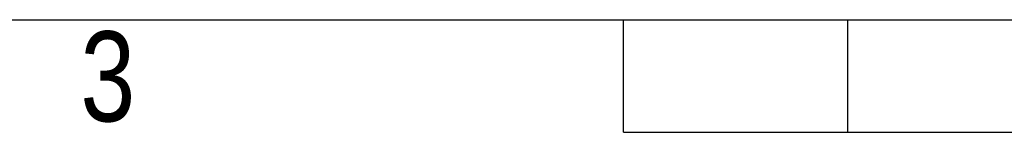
# Model space of a CAD drawing. Header units: millimetres. Extents: x 0 to 420, y 0 to 297.
# Tile 2 of 17: x 130 to 176, y 0 to 5. Entities that reach past the tile are written whole.
import ezdxf

# ---------------------------------------------------------------- set-up
doc = ezdxf.new("R2010")
doc.units = ezdxf.units.MM
doc.layers.add('CARTIGLIO', color=140, linetype='Continuous')
doc.styles.add('SLDTEXTSTYLE2', font='TXT', dxfattribs={"width": 0.821468})

msp = doc.modelspace()

# ---------------------------------------------------------------- linework, layer by layer
at = {"layer": 'CARTIGLIO', "linetype": 'Continuous'}
for p, q in [((5.1801, 5.171), (414.8274, 5.171)), ((158.2616, -0.0032), (158.2616, 5.171)), ((168.61, -0.0032), (168.61, 5.171)), ((158.2616, -0.0032), (261.7459, -0.0032))]:
    msp.add_line(p, q, dxfattribs=at)

# ---------------------------------------------------------------- texts
at = {"layer": 'CARTIGLIO', "insert": (134.4919, 4.6371), "char_height": 4.1394, "attachment_point": 2, "style": 'SLDTEXTSTYLE2'}
msp.add_mtext('3', dxfattribs=at)

doc.saveas('drawing.dxf')
